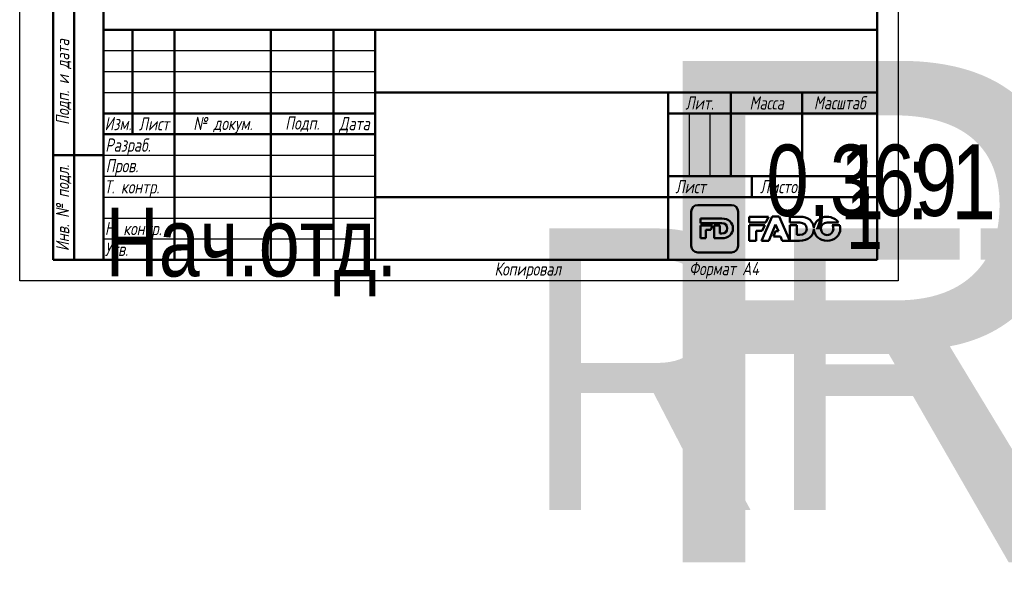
# Model space of a CAD drawing. Header units: millimetres. Extents: x -512 to 1356, y -69 to 356.
# Tile 2 of 12: x 0 to 235, y -69 to 62. Entities that reach past the tile are written whole.
import ezdxf
from ezdxf.enums import TextEntityAlignment as Align

# ---------------------------------------------------------------- set-up
doc = ezdxf.new("R2018")
doc.units = ezdxf.units.MM
for name, color, linetype, lineweight in [('Заголовок (ГОСТ)', 7, 'Continuous', 50), ('Кромка (ГОСТ)', 7, 'Continuous', 50), ('Обозначение (ГОСТ)', 7, 'Continuous', 25), ('Эскизная геометрия (ГОСТ)', 7, 'Continuous', 50)]:
    doc.layers.add(name, color=color, linetype=linetype, lineweight=lineweight)
doc.styles.get("Standard").update_dxf_attribs({"font": 'GOST Common Italic.ttf'})
doc.styles.add('Альтернативный текст (ГОСТ)', font='txt', dxfattribs={"width": 0.8})

# ---------------------------------------------------------------- blocks, each defined once
blk = doc.blocks.new('ГОСТ - Доп. графы 1')
at = {"layer": 'Эскизная геометрия (ГОСТ)'}
for p, q in [((-12, 0), (-12, 145)), ((-12, 145), (0, 145)), ((-7, 145), (-7, 0)), ((-12, 110), (-7, 110)), ((-7, 110), (0, 110)), ((-12, 85), (-7, 85)), ((-7, 85), (0, 85)), ((-12, 60), (-7, 60)), ((-7, 60), (0, 60)), ((-12, 25), (-7, 25)), ((-7, 25), (0, 25)), ((0, 0), (-12, 0))]:
    blk.add_line(p, q, dxfattribs=at)
at = {"layer": 'Обозначение (ГОСТ)', "char_height": 3.17, "attachment_point": 5, "rotation": 90, "style": 'Альтернативный текст (ГОСТ)'}
for s, insert, width in [('\\fGOST Common|b0|i1;\\H3.1700;Подп. и дата', (-9.37, 127.41), 34.7679), ('\\fGOST Common|b0|i1;\\H3.1700;Инв. № дубл.', (-8.95, 97.55), 24.8438), ('\\fGOST Common|b0|i1;\\H3.1700;Взам. инв. №', (-9.58, 72.53), 24.8669), ('\\fGOST Common|b0|i1;\\H3.1700;Подп. и дата', (-9.5, 42.47), 35.1486), ('\\fGOST Common|b0|i1;\\H3.1700;Инв. № подл.', (-9.5, 12.41), 24.9618)]:
    blk.add_mtext(s, dxfattribs=dict(at, insert=insert, width=width))
at = {"layer": 'Обозначение (ГОСТ)', "lineweight": 30, "width": 0.8, "flags": 17}
for tag, p in [('Подп._и_дата_2', (-3.53, 127.51)), ('Инв._номер_дубликата', (-3.41, 97.47)), ('Взамен_инв._номера', (-3.46, 72.53)), ('Подп._и_дата_1', (-3.42, 42.35)), ('ИНВЕНТАРНЫЙ_НОМЕР', (-3.33, 12.68))]:
    blk.add_attdef(tag, text='', height=3.17, rotation=90, dxfattribs=at).set_placement(p, align=Align.MIDDLE_CENTER)
blk = doc.blocks.new('Основные надписи ГОСТ - Форма 1')
at = {"layer": 'Заголовок (ГОСТ)'}
for p, q in [((0, 55), (185, 55)), ((0, 0), (0, 55)), ((0, 0), (0, 55)), ((7, 55), (7, 30)), ((17, 55), (17, 0)), ((40, 55), (40, 0)), ((55, 55), (55, 0)), ((65, 55), (65, 0)), ((185, 0), (185, 55)), ((65, 40), (185, 40)), ((135, 40), (135, 0)), ((150, 40), (150, 20)), ((167, 40), (167, 20)), ((0, 35), (65, 35)), ((135, 35), (185, 35)), ((0, 30), (65, 30)), ((135, 20), (185, 20)), ((155, 20), (155, 15)), ((65, 15), (185, 15)), ((185, 0), (0, 0))]:
    blk.add_line(p, q, dxfattribs=at)
at = {"layer": 'Заголовок (ГОСТ)', "linetype": 'Continuous', "lineweight": 25}
for p, q in [((0, 50), (65, 50)), ((0, 45), (65, 45)), ((0, 40), (65, 40)), ((140, 35), (140, 20)), ((145, 35), (145, 20)), ((0, 25), (65, 25)), ((0, 20), (65, 20)), ((0, 15), (65, 15)), ((0, 10), (65, 10)), ((0, 5), (65, 5))]:
    blk.add_line(p, q, dxfattribs=at)
at = {"layer": 'Заголовок (ГОСТ)', "char_height": 3.17, "style": 'Альтернативный текст (ГОСТ)'}
for s, insert, width, attachment_point in [('\\fGOST Common|b0|i1;\\H3.1700;Лит.', (142.52, 37.49), 14.9766, 5), ('\\fGOST Common|b0|i1;\\H3.1700;Масса', (158.55, 37.51), 16.9878, 5), ('\\fGOST Common|b0|i1;\\H3.1700;Масштаб', (176.02, 37.53), 17.8316, 5), ('\\fGOST Common|b0|i1;\\H3.1700;Изм.', (3.5, 32.56), 6.9635, 5), ('\\fGOST Common|b0|i1;\\H3.1700;Лист', (12.1, 32.5), 10.0029, 5), ('\\A0;\\fGOST Common|b0|i1;\\H3.1700;№ докум.', (28.58, 32.16), 22.9069, 5), ('\\fGOST Common|b0|i1;\\H3.1700;Подп.', (47.56, 32.45), 14.879, 5), ('\\fGOST Common|b0|i1;\\H3.1700;Дата', (60.02, 32.24), 9.9614, 5), ('\\fGOST Common|b0|i1;\\H3.1700;Разраб.', (0.47, 27), 16.9971, 4), ('\\fGOST Common|b0|i1;\\H3.1700;Пров.', (0.56, 22.08), 17.0192, 4), ('\\A0;\\fGOST Common|b0|i1;\\H3.1700;Т. контр.', (0.23, 17.01), 16.9554, 4), ('\\fGOST Common|b0|i1;\\H3.1700;Лист', (140.37, 17.5), 10.5071, 5), ('\\fGOST Common|b0|i1;\\H3.1700;Листов', (162.21, 17.5), 14.3668, 5), ('\\A1;', (150.6, 17.54), 8.8313, 5), ('\\fGOST Common|b0|i1;\\H3.1700;Н. контр.', (0.36, 7.05), 16.9999, 4), ('\\fGOST Common|b0|i1;\\H3.1700;Утв.', (0.34, 2.52), 17.0083, 4), ('\\fGOST Common|b0|i1;\\H3.1700;Копировал', (93.48, -0.59), 19.7871, 1)]:
    blk.add_mtext(s, dxfattribs=dict(at, insert=insert, width=width, attachment_point=attachment_point))
at = {"layer": 'Заголовок (ГОСТ)', "lineweight": 30, "flags": 104}
for tag, height, width, p in [('Изм1', 2.89, 0.7, (3.51, 52.52)), ('Лист1', 2.89, 0.7, (12.03, 52.52)), ('Докум1', 2.89, 0.7, (28.54, 52.48)), ('Изм2', 2.89, 0.7, (3.5, 47.52)), ('Лист2', 2.89, 0.7, (12.01, 47.5)), ('Докум2', 2.89, 0.7, (28.53, 47.5)), ('Изм3', 2.89, 0.7, (3.5, 42.5)), ('Лист3', 2.89, 0.7, (12.01, 42.51)), ('Докум3', 2.89, 0.7, (28.51, 42.48)), ('Изм4', 2.89, 0.7, (3.51, 37.5)), ('Лист4', 2.89, 0.7, (12, 37.53)), ('Докум4', 2.89, 0.7, (28.51, 37.52)), ('НАИМЕНОВАНИЕ', 5, 0.8, (100.03, 29.98)), ('Литера', 3.5, 0.8, (137.52, 27.25)), ('Литера2', 3.5, 0.8, (142.51, 27.22)), ('Литера3', 3.5, 0.8, (147.52, 27.21)), ('Масса', 3.5, 0.8, (158.47, 27.53)), ('Масштаб', 3.5, 0.8, (176, 27.6)), ('Тип_документа', 3.17, 0.8, (100.08, 17.56)), ('Листов', 3.17, 0.8, (177.46, 17.58)), ('Материал_Класс', 3.5, 0.9, (100, 7.5))]:
    blk.add_attdef(tag, text='', height=height, dxfattribs=dict(at, width=width)).set_placement(p, align=Align.MIDDLE_CENTER)
for tag, height, width, p in [('Подп1', 2.89, 0.7, (40.01, 52.51)), ('Дата1', 2, 0.7, (55.01, 52.51)), ('Подп2', 2.89, 0.7, (40.01, 47.5)), ('Дата2', 2, 0.7, (55.01, 47.49)), ('Подп3', 2.89, 0.7, (40.01, 42.51)), ('Дата3', 2, 0.7, (55.02, 42.52)), ('Подп4', 2.89, 0.7, (40.01, 37.51)), ('Дата4', 2, 0.7, (55.02, 37.51)), ('АВТОР', 3.17, 0.8, (17.41, 27.49)), ('Разработал_Подп.', 2.89, 0.7, (40.05, 27.51)), ('ДАТА_СОЗДАНИЯ', 2, 0.7, (55.01, 27.51)), ('ПРОВЕРИЛ', 3.17, 0.8, (17.41, 22.53)), ('Проверил_Подп.', 2.89, 0.7, (40.05, 22.52)), ('ДАТА_ПРОВЕРКИ', 2, 0.7, (55.02, 22.51)), ('ТЕХНОЛОГ', 3.17, 0.8, (17.33, 17.54)), ('Технолог_Подп.', 2.89, 0.7, (40.05, 17.51)), ('Технолог_Дата', 2, 0.7, (55.01, 17.5)), ('Должность_руководителя', 3.17, 0.8, (0.52, 12.51)), ('НАЧ._ОТДЕЛА', 3.17, 0.8, (17.46, 12.45)), ('Руководитель_Подп.', 2.89, 0.7, (40.01, 12.5)), ('Руководитель_Дата', 2, 0.7, (55.01, 12.51)), ('НОРМОКОНТРОЛЬ', 3.17, 0.8, (17.37, 7.48)), ('Нормоконтроль_Подп.', 2.89, 0.7, (40.05, 7.52)), ('ДАТА_НОРМОКОНТРОЛЯ', 2, 0.7, (55.02, 7.51)), ('УТВЕРДИЛ', 3.17, 0.8, (17.4, 2.51)), ('Утвердил_Подп.', 2.89, 0.7, (40.05, 2.51)), ('ДАТА_УТВЕРЖДЕНИЯ', 2, 0.7, (55.01, 2.5))]:
    blk.add_attdef(tag, text='', height=height, dxfattribs=dict(at, width=width)).set_placement(p, align=Align.MIDDLE_LEFT)
for tag, height, p in [('ОБОЗНАЧЕНИЕ', 5, (125.33, 47.56)), ('ОРГАНИЗАЦИЯ', 3.5, (160.02, 7.6))]:
    blk.add_attdef(tag, text='', height=height, dxfattribs=at).set_placement(p, align=Align.MIDDLE_CENTER)
at = {"layer": 'Заголовок (ГОСТ)', "lineweight": 30, "width": 0.9, "flags": 104}
for tag, p in [('Материал_Наим.', (133.71, 9.75)), ('Материал_ГОСТ', (134.04, 4.06))]:
    blk.add_attdef(tag, text='', height=3.5, dxfattribs=at).set_placement(p, align=Align.MIDDLE_RIGHT)
blk = doc.blocks.new('Рамки ГОСТ_ граница 297x210')
at = {"layer": 'Кромка (ГОСТ)', "lineweight": 25}
for p, q in [((0, 0), (0, 297)), ((210, 297), (210, 0)), ((210, 0), (0, 0))]:
    blk.add_line(p, q, dxfattribs=at)
at = {"layer": 'Кромка (ГОСТ)'}
for p, q in [((20, 292), (20, 5)), ((205, 5), (205, 292)), ((20, 5), (205, 5))]:
    blk.add_line(p, q, dxfattribs=at)
at = {"layer": 'Кромка (ГОСТ)', "insert": (160, 4.5), "char_height": 3.17, "attachment_point": 1, "style": 'Альтернативный текст (ГОСТ)'}
blk.add_mtext('\\A1;\\fGOST Common|b0|i1;\\H3.1700;Формат A4', dxfattribs=at)

msp = doc.modelspace()

# ---------------------------------------------------------------- linework, layer by layer
at = {"layer": 'Эскизная геометрия (ГОСТ)', "linetype": 'Continuous'}
for p, q in [((160.505, 16.535), (160.505, 8.364)), ((170.162, 18.108), (162.063, 18.108)), ((171.722, 8.364), (171.722, 16.535)), ((162.71, 14.89), (162.71, 13.741)), ((167.836, 14.89), (162.71, 14.89)), ((162.71, 13.741), (167.856, 13.741)), ((162.71, 13.204), (162.71, 10.161)), ((165.622, 13.204), (162.71, 13.204)), ((164.009, 10.161), (164.009, 12.176)), ((164.009, 12.176), (165.186, 12.176)), ((165.186, 12.176), (165.622, 13.204)), ((167.326, 13.204), (166.027, 13.204)), ((166.027, 13.204), (166.027, 10.161)), ((167.326, 11.323), (167.326, 13.204)), ((162.71, 10.161), (164.009, 10.161)), ((166.027, 10.161), (167.809, 10.161)), ((167.856, 11.323), (167.326, 11.323)), ((162.063, 6.793), (170.162, 6.793))]:
    msp.add_line(p, q, dxfattribs=at)
at = {"layer": 'Эскизная геометрия (ГОСТ)'}
for p, q in [((174.341, 15.304), (174.341, 13.909)), ((178.997, 15.304), (174.341, 15.304)), ((179.882, 15.346), (177.299, 9.565)), ((178.375, 13.909), (178.997, 15.304)), ((181.502, 15.346), (179.882, 15.346)), ((184.085, 9.565), (181.502, 15.346)), ((184.085, 15.303), (184.085, 13.909)), ((186.426, 15.303), (184.085, 15.303)), ((174.341, 13.909), (178.375, 13.909)), ((174.341, 13.29), (174.341, 9.564)), ((178.098, 13.29), (174.341, 13.29)), ((176.022, 9.564), (176.022, 11.979)), ((176.022, 11.979), (177.512, 11.979)), ((177.512, 11.979), (178.098, 13.29)), ((179.066, 9.565), (180.68, 13.459)), ((180.699, 11.827), (180.191, 10.589)), ((180.68, 13.459), (181.355, 11.827)), ((181.355, 11.827), (180.699, 11.827)), ((184.085, 13.909), (186.452, 13.909)), ((184.085, 13.29), (184.085, 9.566)), ((185.766, 13.29), (184.085, 13.29)), ((185.766, 10.975), (185.766, 13.29)), ((189.851, 12.543), (189.847, 12.543)), ((189.847, 12.35), (189.849, 12.35)), ((192.989, 13.922), (195.708, 13.922)), ((196.008, 13.285), (194.227, 13.285)), ((174.341, 9.564), (176.022, 9.564)), ((177.299, 9.565), (179.066, 9.565)), ((180.191, 10.589), (181.841, 10.589)), ((181.841, 10.589), (182.282, 9.565)), ((182.282, 9.565), (184.085, 9.565)), ((184.085, 9.566), (186.391, 9.566)), ((186.452, 10.975), (185.766, 10.975))]:
    msp.add_line(p, q, dxfattribs=at)
at = {"layer": 'Эскизная геометрия (ГОСТ)', "linetype": 'Continuous'}
for points in [[(162.063, 18.108), (161.204, 18.108), (160.505, 17.403), (160.505, 16.535)], [(171.722, 16.535), (171.722, 17.403), (171.023, 18.108), (170.162, 18.108)], [(170.481, 12.539), (170.481, 13.917), (169.51, 14.89), (167.836, 14.89)], [(167.809, 10.161), (169.496, 10.161), (170.481, 11.175), (170.481, 12.539)], [(167.856, 13.741), (168.633, 13.741), (169.149, 13.289), (169.149, 12.532)], [(169.149, 12.532), (169.149, 11.757), (168.633, 11.323), (167.856, 11.323)], [(160.505, 8.364), (160.505, 7.496), (161.204, 6.793), (162.063, 6.793)], [(170.162, 6.793), (171.023, 6.793), (171.722, 7.496), (171.722, 8.364)]]:
    msp.add_open_spline(points, degree=3, dxfattribs=at)
at = {"layer": 'Эскизная геометрия (ГОСТ)'}
for points in [[(189.847, 12.543), (189.801, 14.167), (188.552, 15.303), (186.426, 15.303)], [(193.003, 15.304), (191.244, 15.304), (189.914, 14.079), (189.851, 12.543)], [(195.708, 13.922), (195.174, 14.754), (194.19, 15.304), (193.003, 15.304)], [(186.391, 9.566), (188.53, 9.566), (189.796, 10.745), (189.847, 12.35)], [(186.452, 13.909), (187.456, 13.909), (188.124, 13.361), (188.124, 12.443)], [(188.124, 12.443), (188.124, 11.5), (187.456, 10.975), (186.452, 10.975)], [(189.849, 12.35), (189.892, 10.784), (191.214, 9.554), (192.989, 9.554)], [(191.511, 12.429), (191.511, 13.243), (192.103, 13.922), (192.989, 13.922)], [(193.003, 10.937), (192.12, 10.937), (191.511, 11.631), (191.511, 12.429)], [(192.989, 9.554), (194.791, 9.554), (196.144, 10.842), (196.144, 12.429)], [(194.49, 12.429), (194.49, 11.616), (193.898, 10.937), (193.003, 10.937)], [(194.227, 13.285), (194.396, 13.04), (194.49, 12.742), (194.49, 12.429)], [(196.144, 12.429), (196.144, 12.728), (196.097, 13.015), (196.008, 13.285)]]:
    msp.add_open_spline(points, degree=3, dxfattribs=at)

# ---------------------------------------------------------------- block references
for name, p in [('Рамки ГОСТ_ граница 297x210', (0, 0)), ('ГОСТ - Доп. графы 1', (20, 5))]:
    msp.add_blockref(name, p)
ref = msp.add_blockref('Основные надписи ГОСТ - Форма 1', (20, 5))
lines = msp.add_mtext('\\W0.8000;Нач.отд.', dxfattribs={"layer": 'Заголовок (ГОСТ)', "insert": (20.522, 17.514), "char_height": 16.47596, "attachment_point": 1})
ref.add_attrib('Должность_руководителя', '', (20.522, 17.514), dxfattribs={"flags": 104}).embed_mtext(lines)
lines = msp.add_mtext('\\W0.8000;', dxfattribs={"layer": 'Заголовок (ГОСТ)', "insert": (37.411, 32.488), "char_height": 22.5926, "attachment_point": 1})
ref.add_attrib('АВТОР', '', (37.411, 32.488), dxfattribs={"flags": 104}).embed_mtext(lines)
lines = msp.add_mtext('\\W0.8000;', dxfattribs={"layer": 'Заголовок (ГОСТ)', "insert": (37.408, 27.526), "char_height": 22.5517, "attachment_point": 1})
ref.add_attrib('ПРОВЕРИЛ', '', (37.408, 27.526), dxfattribs={"flags": 104}).embed_mtext(lines)
lines = msp.add_mtext('\\W0.8000;', dxfattribs={"layer": 'Заголовок (ГОСТ)', "insert": (37.334, 22.543), "char_height": 22.671, "attachment_point": 1})
ref.add_attrib('ТЕХНОЛОГ', '', (37.334, 22.543), dxfattribs={"flags": 104}).embed_mtext(lines)
lines = msp.add_mtext('\\W0.8000;', dxfattribs={"layer": 'Заголовок (ГОСТ)', "insert": (37.462, 17.446), "char_height": 22.555, "attachment_point": 1})
ref.add_attrib('НАЧ._ОТДЕЛА', '', (37.462, 17.446), dxfattribs={"flags": 104}).embed_mtext(lines)
lines = msp.add_mtext('\\W0.8000;', dxfattribs={"layer": 'Заголовок (ГОСТ)', "insert": (37.375, 12.481), "char_height": 22.669, "attachment_point": 1})
ref.add_attrib('НОРМОКОНТРОЛЬ', '', (37.375, 12.481), dxfattribs={"flags": 104}).embed_mtext(lines)
lines = msp.add_mtext('\\W0.8000;', dxfattribs={"layer": 'Заголовок (ГОСТ)', "insert": (37.401, 7.507), "char_height": 22.613, "attachment_point": 1})
ref.add_attrib('УТВЕРДИЛ', '', (37.401, 7.507), dxfattribs={"flags": 104}).embed_mtext(lines)
lines = msp.add_mtext('RFT07 26x20x26 ', dxfattribs={"layer": 'Заголовок (ГОСТ)', "insert": (145.326, 52.559), "char_height": 119.84296, "attachment_point": 1})
ref.add_attrib('ОБОЗНАЧЕНИЕ', '', (145.326, 52.559), dxfattribs={"flags": 104}).embed_mtext(lines)
lines = msp.add_mtext('\\W0.8000;', dxfattribs={"layer": 'Заголовок (ГОСТ)', "insert": (120.031, 34.975), "char_height": 69.6093, "attachment_point": 1})
ref.add_attrib('НАИМЕНОВАНИЕ', '', (120.031, 34.975), dxfattribs={"flags": 104}).embed_mtext(lines)
lines = msp.add_mtext('\\W0.8000;', dxfattribs={"layer": 'Заголовок (ГОСТ)', "insert": (120.078, 22.558), "char_height": 69.7033, "attachment_point": 1})
ref.add_attrib('Тип_документа', '', (120.078, 22.558), dxfattribs={"flags": 104}).embed_mtext(lines)
lines = msp.add_mtext('\\W0.9000;RFT07 26x20x26 30.03.2020', dxfattribs={"layer": 'Заголовок (ГОСТ)', "insert": (120, 12.5), "char_height": 67.25762, "attachment_point": 1})
ref.add_attrib('Материал_Класс', '', (120, 12.5), dxfattribs={"flags": 104}).embed_mtext(lines)
lines = msp.add_mtext('\\W0.9000;', dxfattribs={"layer": 'Заголовок (ГОСТ)', "insert": (153.707, 14.751), "char_height": 66.9754, "attachment_point": 1})
ref.add_attrib('Материал_Наим.', '', (153.707, 14.751), dxfattribs={"flags": 104}).embed_mtext(lines)
lines = msp.add_mtext('\\W0.9000;', dxfattribs={"layer": 'Заголовок (ГОСТ)', "insert": (154.04, 9.057), "char_height": 66.7532, "attachment_point": 1})
ref.add_attrib('Материал_ГОСТ', '', (154.04, 9.057), dxfattribs={"flags": 104}).embed_mtext(lines)
lines = msp.add_mtext('\\W0.8000;', dxfattribs={"layer": 'Заголовок (ГОСТ)', "insert": (157.52, 32.251), "char_height": 5.0288, "attachment_point": 1})
ref.add_attrib('Литера', '', (157.52, 32.251), dxfattribs={"flags": 104}).embed_mtext(lines)
lines = msp.add_mtext('\\W0.8000;', dxfattribs={"layer": 'Заголовок (ГОСТ)', "insert": (162.512, 32.221), "char_height": 5.0288, "attachment_point": 1})
ref.add_attrib('Литера2', '', (162.512, 32.221), dxfattribs={"flags": 104}).embed_mtext(lines)
lines = msp.add_mtext('\\W0.8000;', dxfattribs={"layer": 'Заголовок (ГОСТ)', "insert": (167.518, 32.211), "char_height": 5.017, "attachment_point": 1})
ref.add_attrib('Литера3', '', (167.518, 32.211), dxfattribs={"flags": 104}).embed_mtext(lines)
lines = msp.add_mtext('\\W0.8000;0,369', dxfattribs={"layer": 'Заголовок (ГОСТ)', "insert": (178.469, 32.533), "char_height": 17.04355, "attachment_point": 1})
ref.add_attrib('Масса', '', (178.469, 32.533), dxfattribs={"flags": 104}).embed_mtext(lines)
lines = msp.add_mtext('\\W0.8000;1 : 1', dxfattribs={"layer": 'Заголовок (ГОСТ)', "insert": (195.997, 32.603), "char_height": 17.94756, "attachment_point": 1})
ref.add_attrib('Масштаб', '', (195.997, 32.603), dxfattribs={"flags": 104}).embed_mtext(lines)
lines = msp.add_mtext('\\W0.8000;1', dxfattribs={"layer": 'Заголовок (ГОСТ)', "insert": (197.459, 22.579), "char_height": 14.9653, "attachment_point": 1})
ref.add_attrib('Листов', '', (197.459, 22.579), dxfattribs={"flags": 104}).embed_mtext(lines)
lines = msp.add_mtext('\\W0.7000;', dxfattribs={"layer": 'Заголовок (ГОСТ)', "insert": (75.012, 57.513), "char_height": 9.9845, "attachment_point": 1})
ref.add_attrib('Дата1', '', (75.012, 57.513), dxfattribs={"flags": 104}).embed_mtext(lines)
lines = msp.add_mtext('\\W0.7000;', dxfattribs={"layer": 'Заголовок (ГОСТ)', "insert": (75.012, 52.491), "char_height": 9.9845, "attachment_point": 1})
ref.add_attrib('Дата2', '', (75.012, 52.491), dxfattribs={"flags": 104}).embed_mtext(lines)
lines = msp.add_mtext('\\W0.7000;', dxfattribs={"layer": 'Заголовок (ГОСТ)', "insert": (75.023, 47.521), "char_height": 9.9712, "attachment_point": 1})
ref.add_attrib('Дата3', '', (75.023, 47.521), dxfattribs={"flags": 104}).embed_mtext(lines)
lines = msp.add_mtext('\\W0.7000;', dxfattribs={"layer": 'Заголовок (ГОСТ)', "insert": (75.023, 42.509), "char_height": 9.9886, "attachment_point": 1})
ref.add_attrib('Дата4', '', (75.023, 42.509), dxfattribs={"flags": 104}).embed_mtext(lines)
lines = msp.add_mtext('\\W0.7000;', dxfattribs={"layer": 'Заголовок (ГОСТ)', "insert": (75.009, 32.511), "char_height": 9.9804, "attachment_point": 1})
ref.add_attrib('ДАТА_СОЗДАНИЯ', '', (75.009, 32.511), dxfattribs={"flags": 104}).embed_mtext(lines)
lines = msp.add_mtext('\\W0.7000;', dxfattribs={"layer": 'Заголовок (ГОСТ)', "insert": (75.022, 27.51), "char_height": 9.9577, "attachment_point": 1})
ref.add_attrib('ДАТА_ПРОВЕРКИ', '', (75.022, 27.51), dxfattribs={"flags": 104}).embed_mtext(lines)
lines = msp.add_mtext('\\W0.7000;', dxfattribs={"layer": 'Заголовок (ГОСТ)', "insert": (75.015, 22.503), "char_height": 9.9863, "attachment_point": 1})
ref.add_attrib('Технолог_Дата', '', (75.015, 22.503), dxfattribs={"flags": 104}).embed_mtext(lines)
lines = msp.add_mtext('\\W0.7000;', dxfattribs={"layer": 'Заголовок (ГОСТ)', "insert": (75.01, 17.509), "char_height": 9.9902, "attachment_point": 1})
ref.add_attrib('Руководитель_Дата', '', (75.01, 17.509), dxfattribs={"flags": 104}).embed_mtext(lines)
lines = msp.add_mtext('\\W0.7000;', dxfattribs={"layer": 'Заголовок (ГОСТ)', "insert": (75.024, 12.511), "char_height": 9.9825, "attachment_point": 1})
ref.add_attrib('ДАТА_НОРМОКОНТРОЛЯ', '', (75.024, 12.511), dxfattribs={"flags": 104}).embed_mtext(lines)
lines = msp.add_mtext('\\W0.7000;', dxfattribs={"layer": 'Заголовок (ГОСТ)', "insert": (75.009, 7.498), "char_height": 9.9968, "attachment_point": 1})
ref.add_attrib('ДАТА_УТВЕРЖДЕНИЯ', '', (75.009, 7.498), dxfattribs={"flags": 104}).embed_mtext(lines)
lines = msp.add_mtext('\\W0.7000;', dxfattribs={"layer": 'Заголовок (ГОСТ)', "insert": (60.014, 57.512), "char_height": 14.92, "attachment_point": 1})
ref.add_attrib('Подп1', '', (60.014, 57.512), dxfattribs={"flags": 104}).embed_mtext(lines)
lines = msp.add_mtext('\\W0.7000;', dxfattribs={"layer": 'Заголовок (ГОСТ)', "insert": (60.014, 52.503), "char_height": 14.9856, "attachment_point": 1})
ref.add_attrib('Подп2', '', (60.014, 52.503), dxfattribs={"flags": 104}).embed_mtext(lines)
lines = msp.add_mtext('\\W0.7000;', dxfattribs={"layer": 'Заголовок (ГОСТ)', "insert": (60.014, 47.515), "char_height": 14.9856, "attachment_point": 1})
ref.add_attrib('Подп3', '', (60.014, 47.515), dxfattribs={"flags": 104}).embed_mtext(lines)
lines = msp.add_mtext('\\W0.7000;', dxfattribs={"layer": 'Заголовок (ГОСТ)', "insert": (60.014, 42.506), "char_height": 14.9659, "attachment_point": 1})
ref.add_attrib('Подп4', '', (60.014, 42.506), dxfattribs={"flags": 104}).embed_mtext(lines)
lines = msp.add_mtext('\\W0.7000;', dxfattribs={"layer": 'Заголовок (ГОСТ)', "insert": (60.045, 32.514), "char_height": 14.9596, "attachment_point": 1})
ref.add_attrib('Разработал_Подп.', '', (60.045, 32.514), dxfattribs={"flags": 104}).embed_mtext(lines)
lines = msp.add_mtext('\\W0.7000;', dxfattribs={"layer": 'Заголовок (ГОСТ)', "insert": (60.045, 27.525), "char_height": 14.9397, "attachment_point": 1})
ref.add_attrib('Проверил_Подп.', '', (60.045, 27.525), dxfattribs={"flags": 104}).embed_mtext(lines)
lines = msp.add_mtext('\\W0.7000;', dxfattribs={"layer": 'Заголовок (ГОСТ)', "insert": (60.045, 22.515), "char_height": 14.9397, "attachment_point": 1})
ref.add_attrib('Технолог_Подп.', '', (60.045, 22.515), dxfattribs={"flags": 104}).embed_mtext(lines)
lines = msp.add_mtext('\\W0.7000;', dxfattribs={"layer": 'Заголовок (ГОСТ)', "insert": (60.005, 17.505), "char_height": 14.9795, "attachment_point": 1})
ref.add_attrib('Руководитель_Подп.', '', (60.005, 17.505), dxfattribs={"flags": 104}).embed_mtext(lines)
lines = msp.add_mtext('\\W0.7000;', dxfattribs={"layer": 'Заголовок (ГОСТ)', "insert": (60.045, 12.515), "char_height": 14.9397, "attachment_point": 1})
ref.add_attrib('Нормоконтроль_Подп.', '', (60.045, 12.515), dxfattribs={"flags": 104}).embed_mtext(lines)
lines = msp.add_mtext('\\W0.7000;', dxfattribs={"layer": 'Заголовок (ГОСТ)', "insert": (60.045, 7.505), "char_height": 14.9596, "attachment_point": 1})
ref.add_attrib('Утвердил_Подп.', '', (60.045, 7.505), dxfattribs={"flags": 104}).embed_mtext(lines)
lines = msp.add_mtext('\\W0.7000;', dxfattribs={"layer": 'Заголовок (ГОСТ)', "insert": (48.542, 57.483), "char_height": 22.947, "attachment_point": 1})
ref.add_attrib('Докум1', '', (48.542, 57.483), dxfattribs={"flags": 104}).embed_mtext(lines)
lines = msp.add_mtext('\\W0.7000;', dxfattribs={"layer": 'Заголовок (ГОСТ)', "insert": (48.526, 52.497), "char_height": 22.9782, "attachment_point": 1})
ref.add_attrib('Докум2', '', (48.526, 52.497), dxfattribs={"flags": 104}).embed_mtext(lines)
lines = msp.add_mtext('\\W0.7000;', dxfattribs={"layer": 'Заголовок (ГОСТ)', "insert": (48.51, 47.479), "char_height": 22.947, "attachment_point": 1})
ref.add_attrib('Докум3', '', (48.51, 47.479), dxfattribs={"flags": 104}).embed_mtext(lines)
lines = msp.add_mtext('\\W0.7000;', dxfattribs={"layer": 'Заголовок (ГОСТ)', "insert": (48.515, 42.52), "char_height": 22.9741, "attachment_point": 1})
ref.add_attrib('Докум4', '', (48.515, 42.52), dxfattribs={"flags": 104}).embed_mtext(lines)
lines = msp.add_mtext('\\W0.7000;', dxfattribs={"layer": 'Заголовок (ГОСТ)', "insert": (32.031, 57.516), "char_height": 9.9931, "attachment_point": 1})
ref.add_attrib('Лист1', '', (32.031, 57.516), dxfattribs={"flags": 104}).embed_mtext(lines)
lines = msp.add_mtext('\\W0.7000;', dxfattribs={"layer": 'Заголовок (ГОСТ)', "insert": (32.012, 52.504), "char_height": 9.9781, "attachment_point": 1})
ref.add_attrib('Лист2', '', (32.012, 52.504), dxfattribs={"flags": 104}).embed_mtext(lines)
lines = msp.add_mtext('\\W0.7000;', dxfattribs={"layer": 'Заголовок (ГОСТ)', "insert": (32.012, 47.508), "char_height": 9.9781, "attachment_point": 1})
ref.add_attrib('Лист3', '', (32.012, 47.508), dxfattribs={"flags": 104}).embed_mtext(lines)
lines = msp.add_mtext('\\W0.7000;', dxfattribs={"layer": 'Заголовок (ГОСТ)', "insert": (32.004, 42.526), "char_height": 9.9936, "attachment_point": 1})
ref.add_attrib('Лист4', '', (32.004, 42.526), dxfattribs={"flags": 104}).embed_mtext(lines)
lines = msp.add_mtext('\\W0.7000;', dxfattribs={"layer": 'Заголовок (ГОСТ)', "insert": (23.513, 57.516), "char_height": 7.004, "attachment_point": 1})
ref.add_attrib('Изм1', '', (23.513, 57.516), dxfattribs={"flags": 104}).embed_mtext(lines)
lines = msp.add_mtext('\\W0.7000;', dxfattribs={"layer": 'Заголовок (ГОСТ)', "insert": (23.504, 52.521), "char_height": 6.9877, "attachment_point": 1})
ref.add_attrib('Изм2', '', (23.504, 52.521), dxfattribs={"flags": 104}).embed_mtext(lines)
lines = msp.add_mtext('\\W0.7000;', dxfattribs={"layer": 'Заголовок (ГОСТ)', "insert": (23.504, 47.5), "char_height": 7.0203, "attachment_point": 1})
ref.add_attrib('Изм3', '', (23.504, 47.5), dxfattribs={"flags": 104}).embed_mtext(lines)
lines = msp.add_mtext('\\W0.7000;', dxfattribs={"layer": 'Заголовок (ГОСТ)', "insert": (23.513, 42.504), "char_height": 7.004, "attachment_point": 1})
ref.add_attrib('Изм4', '', (23.513, 42.504), dxfattribs={"flags": 104}).embed_mtext(lines)

doc.saveas('drawing.dxf')
